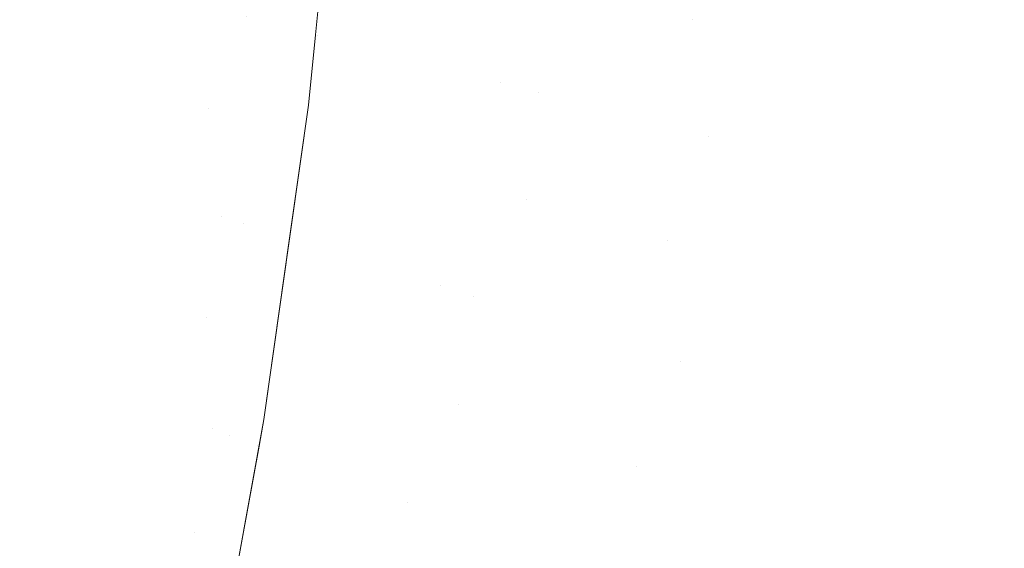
# Model space of a CAD drawing. Header units: centimetres. Extents: x -17.1 to 18.2, y 4.2 to 6.
# Tile 246 of 256: x 6.346 to 6.3812, y 4.6482 to 4.6671. Entities that reach past the tile are written whole.
import ezdxf

# ---------------------------------------------------------------- set-up
doc = ezdxf.new("R2010")
doc.units = ezdxf.units.CM
doc.header["$LTSCALE"] = 2.54
doc.layers.add('Lucido design-1', color=7, linetype='Continuous')

# ---------------------------------------------------------------- blocks, each defined once
blk = doc.blocks.new('Gruppo-3-1')
at = {"color": 7, "linetype": 'Continuous', "lineweight": 9}
blk.add_3dface([(-17.020308, 5.900212, -2276.22217), (-17.020308, 4.300212, -2276.22217), (18.147234, 4.300212, -2276.22217), (18.147234, 5.900212, -2276.22217)], dxfattribs=at)
for points, invisible_edges in [([(18.147234, 5.900212, -2277.02217), (6.24222, 4.401209, -2277.02217), (6.247738, 4.402007, -2277.02217)], 9), ([(6.24222, 4.401209, -2277.02217), (18.147234, 5.900212, -2277.02217), (18.147234, 4.300212, -2277.02217)], 9), ([(18.147234, 5.900212, -2277.02217), (6.247738, 4.402007, -2277.02217), (6.250767, 4.402575, -2277.02217)], 9), ([(6.250767, 4.402575, -2277.02217), (6.253268, 4.403044, -2277.02217), (18.147234, 5.900212, -2277.02217)], 10), ([(18.147234, 5.900212, -2277.02217), (6.253268, 4.403044, -2277.02217), (6.258817, 4.404324, -2277.02217)], 9), ([(18.147234, 5.900212, -2277.02217), (6.258817, 4.404324, -2277.02217), (6.26439, 4.405856, -2277.02217)], 9), ([(18.147234, 5.900212, -2277.02217), (6.26439, 4.405856, -2277.02217), (6.269994, 4.407647, -2277.02217)], 9), ([(18.147234, 5.900212, -2277.02217), (6.269994, 4.407647, -2277.02217), (6.275634, 4.409711, -2277.02217)], 9), ([(18.147234, 5.900212, -2277.02217), (6.275634, 4.409711, -2277.02217), (6.281313, 4.412058, -2277.02217)], 9), ([(18.147234, 5.900212, -2277.02217), (6.281313, 4.412058, -2277.02217), (6.287038, 4.414703, -2277.02217)], 9), ([(18.147234, 5.900212, -2277.02217), (6.287038, 4.414703, -2277.02217), (6.292811, 4.417664, -2277.02217)], 9), ([(18.147234, 5.900212, -2277.02217), (6.292811, 4.417664, -2277.02217), (6.298004, 4.420601, -2277.02217), (6.298635, 4.420958, -2277.02217)], 9), ([(18.147234, 5.900212, -2277.02217), (6.298635, 4.420958, -2277.02217), (6.304513, 4.424607, -2277.02217)], 9), ([(18.147234, 5.900212, -2277.02217), (6.304513, 4.424607, -2277.02217), (6.310445, 4.428633, -2277.02217)], 9), ([(18.147234, 5.900212, -2277.02217), (6.310445, 4.428633, -2277.02217), (6.316431, 4.433061, -2277.02217)], 9), ([(18.147234, 5.900212, -2277.02217), (6.316431, 4.433061, -2277.02217), (6.319508, 4.435537, -2277.02217), (6.322469, 4.437919, -2277.02217)], 9), ([(18.147234, 5.900212, -2277.02217), (6.322469, 4.437919, -2277.02217), (6.328555, 4.443236, -2277.02217)], 9), ([(18.147234, 5.900212, -2277.02217), (6.328555, 4.443236, -2277.02217), (6.334685, 4.449043, -2277.02217)], 9), ([(18.147234, 5.900212, -2277.02217), (6.334685, 4.449043, -2277.02217), (6.340848, 4.455373, -2277.02217)], 9), ([(18.147234, 5.900212, -2277.02217), (6.340848, 4.455373, -2277.02217), (6.347034, 4.462262, -2277.02217)], 9), ([(18.147234, 5.900212, -2277.02217), (6.347034, 4.462262, -2277.02217), (6.353228, 4.469745, -2277.02217)], 9), ([(18.147234, 5.900212, -2277.02217), (6.353228, 4.469745, -2277.02217), (6.356636, 4.474215, -2277.02217)], 9), ([(6.356636, 4.474215, -2277.02217), (6.359413, 4.477858, -2277.02217), (18.147234, 5.900212, -2277.02217)], 10), ([(18.147234, 5.900212, -2277.02217), (6.359413, 4.477858, -2277.02217), (6.365564, 4.486638, -2277.02217)], 9), ([(6.365564, 4.486638, -2277.02217), (6.369371, 4.492466, -2277.02217), (18.147234, 5.900212, -2277.02217)], 10), ([(18.147234, 5.900212, -2277.02217), (6.369371, 4.492466, -2277.02217), (6.371905, 4.496635, -2277.02217)], 9), ([(6.371905, 4.496635, -2277.02217), (6.375446, 4.502463, -2277.02217), (18.147234, 5.900212, -2277.02217)], 10), ([(18.147234, 5.900212, -2277.02217), (6.375446, 4.502463, -2277.02217), (6.381366, 4.513153, -2277.02217)], 9), ([(6.356635, 4.666547, -2276.925344), (6.356563, 4.666559, -2276.92217), (6.357481, 4.675559, -2276.92217), (6.357352, 4.673657, -2276.925344)], 13), ([(6.356563, 4.666559, -2276.72217), (6.357288, 4.673666, -2276.72217), (6.357481, 4.675559, -2276.92217), (6.356563, 4.666559, -2276.92217)], 10), ([(6.354874, 4.667001, -2276.699319), (6.354082, 4.667205, -2276.694654), (6.354785, 4.674176, -2276.694654), (6.355582, 4.674015, -2276.699319)], 15), ([(6.355582, 4.674015, -2276.699319), (6.356223, 4.673885, -2276.703974), (6.355512, 4.666836, -2276.703974), (6.354874, 4.667001, -2276.699319)], 15), ([(6.355998, 4.666711, -2276.7086), (6.355512, 4.666836, -2276.703974), (6.356223, 4.673885, -2276.703974), (6.356711, 4.673786, -2276.7086)], 15), ([(6.356711, 4.673786, -2276.7086), (6.357053, 4.673717, -2276.713185), (6.356338, 4.666623, -2276.713185), (6.355998, 4.666711, -2276.7086)], 15), ([(6.356537, 4.666572, -2276.717712), (6.356338, 4.666623, -2276.713185), (6.357053, 4.673717, -2276.713185), (6.357253, 4.673677, -2276.717712)], 15), ([(6.357253, 4.673677, -2276.717712), (6.357288, 4.673666, -2276.72217), (6.356563, 4.666559, -2276.72217), (6.356537, 4.666572, -2276.717712)], 13), ([(6.357352, 4.673657, -2276.925344), (6.357455, 4.673636, -2276.928615), (6.356737, 4.66652, -2276.928615), (6.356635, 4.666547, -2276.925344)], 15), ([(6.356917, 4.666474, -2276.931982), (6.356737, 4.66652, -2276.928615), (6.357455, 4.673636, -2276.928615), (6.357635, 4.673599, -2276.931982)], 15), ([(6.357635, 4.673599, -2276.931982), (6.357899, 4.673546, -2276.935444), (6.357179, 4.666406, -2276.935444), (6.356917, 4.666474, -2276.931982)], 15), ([(6.357533, 4.666315, -2276.938998), (6.357179, 4.666406, -2276.935444), (6.357899, 4.673546, -2276.935444), (6.358255, 4.673474, -2276.938998)], 15), ([(6.358255, 4.673474, -2276.938998), (6.358709, 4.673382, -2276.942641), (6.357984, 4.666199, -2276.942641), (6.357533, 4.666315, -2276.938998)], 15), ([(6.358542, 4.666055, -2276.946366), (6.357984, 4.666199, -2276.942641), (6.358709, 4.673382, -2276.942641), (6.359269, 4.673269, -2276.946366)], 15), ([(6.359269, 4.673269, -2276.946366), (6.359944, 4.673132, -2276.95017), (6.359213, 4.665882, -2276.95017), (6.358542, 4.666055, -2276.946366)], 15), ([(6.360007, 4.665678, -2276.954044), (6.359213, 4.665882, -2276.95017), (6.359944, 4.673132, -2276.95017), (6.360742, 4.672971, -2276.954044)], 15), ([(6.360742, 4.672971, -2276.954044), (6.361672, 4.672783, -2276.957979), (6.360931, 4.665439, -2276.957979), (6.360007, 4.665678, -2276.954044)], 15), ([(6.361994, 4.665166, -2276.961965), (6.360931, 4.665439, -2276.957979), (6.361672, 4.672783, -2276.957979), (6.36274, 4.672567, -2276.961965)], 15), ([(6.36274, 4.672567, -2276.961965), (6.363957, 4.672321, -2276.96599), (6.363204, 4.664854, -2276.96599), (6.361994, 4.665166, -2276.961965)], 15), ([(6.364568, 4.664502, -2276.97004), (6.363204, 4.664854, -2276.96599), (6.363957, 4.672321, -2276.96599), (6.365328, 4.672044, -2276.97004)], 15), ([(6.366504, 4.667945, -2276.974099), (6.364568, 4.664502, -2276.97004), (6.365328, 4.672044, -2276.97004)], 11), ([(6.370079, 4.667124, -2276.98217), (6.371454, 4.670805, -2276.984163), (6.37066, 4.662932, -2276.984163)], 11), ([(6.371454, 4.670805, -2276.984163), (6.372507, 4.670592, -2276.986141), (6.371708, 4.662662, -2276.986141), (6.37066, 4.662932, -2276.984163)], 15), ([(6.371708, 4.662662, -2276.986141), (6.372507, 4.670592, -2276.986141), (6.373606, 4.67037, -2276.988101), (6.372801, 4.66238, -2276.988101)], 15), ([(6.372801, 4.66238, -2276.988101), (6.373606, 4.67037, -2276.988101), (6.374752, 4.670138, -2276.990039), (6.37394, 4.662086, -2276.990039)], 15), ([(6.37394, 4.662086, -2276.990039), (6.374752, 4.670138, -2276.990039), (6.375943, 4.669897, -2276.991952), (6.375125, 4.661781, -2276.991952)], 15), ([(6.375125, 4.661781, -2276.991952), (6.375943, 4.669897, -2276.991952), (6.377182, 4.669647, -2276.993838), (6.376357, 4.661463, -2276.993838)], 15), ([(6.376357, 4.661463, -2276.993838), (6.377182, 4.669647, -2276.993838), (6.378467, 4.669387, -2276.995693), (6.377635, 4.661134, -2276.995693)], 15), ([(6.345563, 4.665973, -2276.667449), (6.34596, 4.669299, -2276.667449), (6.347713, 4.668847, -2276.671794), (6.34731, 4.665472, -2276.671794)], 15), ([(6.377635, 4.661134, -2276.995693), (6.378467, 4.669387, -2276.995693), (6.379799, 4.669117, -2276.997512), (6.378959, 4.660792, -2276.997512)], 15), ([(6.378959, 4.660792, -2276.997512), (6.379799, 4.669117, -2276.997512), (6.381177, 4.668839, -2276.999294), (6.38033, 4.660439, -2276.999294)], 15), ([(6.34731, 4.665472, -2276.671794), (6.347713, 4.668847, -2276.671794), (6.349308, 4.668435, -2276.676241), (6.3489, 4.665017, -2276.676241)], 15), ([(6.38033, 4.660439, -2276.999294), (6.381177, 4.668839, -2276.999294), (6.382601, 4.668551, -2277.001035), (6.381746, 4.660074, -2277.001035)], 15), ([(6.3489, 4.665017, -2276.676241), (6.349308, 4.668435, -2276.676241), (6.350744, 4.668065, -2276.680769), (6.350331, 4.664607, -2276.680769)], 15), ([(6.350331, 4.664607, -2276.680769), (6.350744, 4.668065, -2276.680769), (6.352018, 4.667737, -2276.68536), (6.351601, 4.664243, -2276.68536)], 15), ([(6.366504, 4.667945, -2276.974099), (6.366094, 4.664109, -2276.974099), (6.364568, 4.664502, -2276.97004)], 11), ([(6.368204, 4.667555, -2276.978149), (6.367789, 4.663672, -2276.978149), (6.366094, 4.664109, -2276.974099), (6.366504, 4.667945, -2276.974099)], 15), ([(6.351601, 4.664243, -2276.68536), (6.352018, 4.667737, -2276.68536), (6.35313, 4.66745, -2276.689995), (6.35271, 4.663926, -2276.689995)], 15), ([(6.370079, 4.667124, -2276.98217), (6.369659, 4.66319, -2276.98217), (6.367789, 4.663672, -2276.978149), (6.368204, 4.667555, -2276.978149)], 15), ([(6.35271, 4.663926, -2276.689995), (6.35313, 4.66745, -2276.689995), (6.354082, 4.667205, -2276.694654)], 11), ([(6.35271, 4.663926, -2276.689995), (6.354082, 4.667205, -2276.694654), (6.353183, 4.660061, -2276.694654)], 11), ([(6.353971, 4.659812, -2276.699319), (6.353183, 4.660061, -2276.694654), (6.354082, 4.667205, -2276.694654), (6.354874, 4.667001, -2276.699319)], 15), ([(6.354874, 4.667001, -2276.699319), (6.355512, 4.666836, -2276.703974), (6.354604, 4.659613, -2276.703974), (6.353971, 4.659812, -2276.699319)], 15), ([(6.355086, 4.65946, -2276.7086), (6.354604, 4.659613, -2276.703974), (6.355512, 4.666836, -2276.703974), (6.355998, 4.666711, -2276.7086)], 15), ([(6.37066, 4.662932, -2276.984163), (6.369659, 4.66319, -2276.98217), (6.370079, 4.667124, -2276.98217)], 11), ([(6.355998, 4.666711, -2276.7086), (6.356338, 4.666623, -2276.713185), (6.355424, 4.659354, -2276.713185), (6.355086, 4.65946, -2276.7086)], 15), ([(6.355621, 4.659291, -2276.717712), (6.355424, 4.659354, -2276.713185), (6.356338, 4.666623, -2276.713185), (6.356537, 4.666572, -2276.717712)], 15), ([(6.355621, 4.659291, -2276.717712), (6.356537, 4.666572, -2276.717712), (6.356306, 4.664038, -2276.72217)], 11), ([(6.356635, 4.666547, -2276.925344), (6.355718, 4.659261, -2276.925344), (6.356306, 4.664038, -2276.92217)], 11), ([(6.356635, 4.666547, -2276.925344), (6.356737, 4.66652, -2276.928615), (6.355821, 4.659228, -2276.928615), (6.355718, 4.659261, -2276.925344)], 15), ([(6.355999, 4.659172, -2276.931982), (6.355821, 4.659228, -2276.928615), (6.356737, 4.66652, -2276.928615), (6.356917, 4.666474, -2276.931982)], 15), ([(6.356917, 4.666474, -2276.931982), (6.357179, 4.666406, -2276.935444), (6.356259, 4.65909, -2276.935444), (6.355999, 4.659172, -2276.931982)], 15), ([(6.356537, 4.666572, -2276.717712), (6.356563, 4.666559, -2276.72217), (6.356306, 4.664038, -2276.72217)], 9), ([(6.356306, 4.664038, -2276.92217), (6.356563, 4.666559, -2276.92217), (6.356635, 4.666547, -2276.925344)], 10), ([(6.356563, 4.666559, -2276.92217), (6.356306, 4.664038, -2276.92217), (6.356306, 4.664038, -2276.72217), (6.356563, 4.666559, -2276.72217)], 10), ([(6.35661, 4.658979, -2276.938998), (6.356259, 4.65909, -2276.935444), (6.357179, 4.666406, -2276.935444), (6.357533, 4.666315, -2276.938998)], 15), ([(6.357533, 4.666315, -2276.938998), (6.357984, 4.666199, -2276.942641), (6.357059, 4.658837, -2276.942641), (6.35661, 4.658979, -2276.938998)], 15), ([(6.357612, 4.658663, -2276.946366), (6.357059, 4.658837, -2276.942641), (6.357984, 4.666199, -2276.942641), (6.358542, 4.666055, -2276.946366)], 15), ([(6.34731, 4.665472, -2276.671794), (6.346859, 4.662058, -2276.671794), (6.345119, 4.662608, -2276.667449), (6.345563, 4.665973, -2276.667449)], 15), ([(6.358542, 4.666055, -2276.946366), (6.359213, 4.665882, -2276.95017), (6.358279, 4.658452, -2276.95017), (6.357612, 4.658663, -2276.946366)], 15), ([(6.359067, 4.658203, -2276.954044), (6.358279, 4.658452, -2276.95017), (6.359213, 4.665882, -2276.95017), (6.360007, 4.665678, -2276.954044)], 15), ([(6.3489, 4.665017, -2276.676241), (6.348444, 4.661558, -2276.676241), (6.346859, 4.662058, -2276.671794), (6.34731, 4.665472, -2276.671794)], 15), ([(6.360007, 4.665678, -2276.954044), (6.360931, 4.665439, -2276.957979), (6.359985, 4.657913, -2276.957979), (6.359067, 4.658203, -2276.954044)], 15), ([(6.36104, 4.65758, -2276.961965), (6.359985, 4.657913, -2276.957979), (6.360931, 4.665439, -2276.957979), (6.361994, 4.665166, -2276.961965)], 15), ([(6.361994, 4.665166, -2276.961965), (6.363204, 4.664854, -2276.96599), (6.362241, 4.657201, -2276.96599), (6.36104, 4.65758, -2276.961965)], 15), ([(6.350331, 4.664607, -2276.680769), (6.349869, 4.661108, -2276.680769), (6.348444, 4.661558, -2276.676241), (6.3489, 4.665017, -2276.676241)], 15), ([(6.364109, 4.66066, -2276.97004), (6.362241, 4.657201, -2276.96599), (6.363204, 4.664854, -2276.96599)], 11), ([(6.363204, 4.664854, -2276.96599), (6.364568, 4.664502, -2276.97004), (6.364109, 4.66066, -2276.97004)], 11), ([(6.351601, 4.664243, -2276.68536), (6.351134, 4.660708, -2276.68536), (6.349869, 4.661108, -2276.680769), (6.350331, 4.664607, -2276.680769)], 15), ([(6.364109, 4.66066, -2276.97004), (6.364568, 4.664502, -2276.97004), (6.366094, 4.664109, -2276.974099), (6.365631, 4.660225, -2276.974099)], 15), ([(6.35271, 4.663926, -2276.689995), (6.352239, 4.660359, -2276.689995), (6.351134, 4.660708, -2276.68536), (6.351601, 4.664243, -2276.68536)], 15), ([(6.354711, 4.652773, -2276.92217), (6.356306, 4.664038, -2276.92217), (6.355718, 4.659261, -2276.925344)], 10), ([(6.356306, 4.664038, -2276.92217), (6.354711, 4.652773, -2276.92217), (6.354711, 4.652773, -2276.72217), (6.355632, 4.659278, -2276.72217)], 10), ([(6.356306, 4.664038, -2276.72217), (6.355632, 4.659278, -2276.72217), (6.355621, 4.659291, -2276.717712)], 10), ([(6.355632, 4.659278, -2276.72217), (6.356306, 4.664038, -2276.72217), (6.356306, 4.664038, -2276.92217)], 10), ([(6.365631, 4.660225, -2276.974099), (6.366094, 4.664109, -2276.974099), (6.367789, 4.663672, -2276.978149), (6.36732, 4.659741, -2276.978149)], 15), ([(6.353183, 4.660061, -2276.694654), (6.352239, 4.660359, -2276.689995), (6.35271, 4.663926, -2276.689995)], 11), ([(6.36732, 4.659741, -2276.978149), (6.367789, 4.663672, -2276.978149), (6.369659, 4.66319, -2276.98217), (6.369183, 4.659207, -2276.98217)], 15), ([(6.369183, 4.659207, -2276.98217), (6.369659, 4.66319, -2276.98217), (6.37066, 4.662932, -2276.984163)], 11), ([(6.369183, 4.659207, -2276.98217), (6.37066, 4.662932, -2276.984163), (6.369646, 4.654863, -2276.984163)], 11), ([(6.37066, 4.662932, -2276.984163), (6.371708, 4.662662, -2276.986141), (6.370686, 4.654534, -2276.986141), (6.369646, 4.654863, -2276.984163)], 15), ([(6.344625, 4.659204, -2276.667449), (6.345119, 4.662608, -2276.667449), (6.346859, 4.662058, -2276.671794), (6.346358, 4.658605, -2276.671794)], 15), ([(6.372801, 4.66238, -2276.988101), (6.371771, 4.654192, -2276.988101), (6.370686, 4.654534, -2276.986141), (6.371708, 4.662662, -2276.986141)], 15), ([(6.37394, 4.662086, -2276.990039), (6.372902, 4.653834, -2276.990039), (6.371771, 4.654192, -2276.988101), (6.372801, 4.66238, -2276.988101)], 15), ([(6.346358, 4.658605, -2276.671794), (6.346859, 4.662058, -2276.671794), (6.348444, 4.661558, -2276.676241), (6.347936, 4.658059, -2276.676241)], 15), ([(6.375125, 4.661781, -2276.991952), (6.374079, 4.653463, -2276.991952), (6.372902, 4.653834, -2276.990039), (6.37394, 4.662086, -2276.990039)], 15), ([(6.347936, 4.658059, -2276.676241), (6.348444, 4.661558, -2276.676241), (6.349869, 4.661108, -2276.680769), (6.349356, 4.657568, -2276.680769)], 15), ([(6.376357, 4.661463, -2276.993838), (6.375302, 4.653076, -2276.993838), (6.374079, 4.653463, -2276.991952), (6.375125, 4.661781, -2276.991952)], 15), ([(6.377635, 4.661134, -2276.995693), (6.376571, 4.652676, -2276.995693), (6.375302, 4.653076, -2276.993838), (6.376357, 4.661463, -2276.993838)], 15), ([(6.349356, 4.657568, -2276.680769), (6.349869, 4.661108, -2276.680769), (6.351134, 4.660708, -2276.68536), (6.350615, 4.657133, -2276.68536)], 15), ([(6.378959, 4.660792, -2276.997512), (6.377887, 4.65226, -2276.997512), (6.376571, 4.652676, -2276.995693), (6.377635, 4.661134, -2276.995693)], 15), ([(6.350615, 4.657133, -2276.68536), (6.351134, 4.660708, -2276.68536), (6.352239, 4.660359, -2276.689995), (6.351715, 4.656752, -2276.689995)], 15), ([(6.364109, 4.66066, -2276.97004), (6.363596, 4.656773, -2276.97004), (6.362241, 4.657201, -2276.96599)], 11), ([(6.365631, 4.660225, -2276.974099), (6.365112, 4.656294, -2276.974099), (6.363596, 4.656773, -2276.97004), (6.364109, 4.66066, -2276.97004)], 15), ([(6.38033, 4.660439, -2276.999294), (6.379248, 4.651831, -2276.999294), (6.377887, 4.65226, -2276.997512), (6.378959, 4.660792, -2276.997512)], 15), ([(6.351715, 4.656752, -2276.689995), (6.352239, 4.660359, -2276.689995), (6.353183, 4.660061, -2276.694654), (6.352656, 4.656427, -2276.694654)], 15), ([(6.36732, 4.659741, -2276.978149), (6.366795, 4.655763, -2276.978149), (6.365112, 4.656294, -2276.974099), (6.365631, 4.660225, -2276.974099)], 15), ([(6.381746, 4.660074, -2277.001035), (6.380654, 4.651387, -2277.001035), (6.379248, 4.651831, -2276.999294), (6.38033, 4.660439, -2276.999294)], 15), ([(6.352656, 4.656427, -2276.694654), (6.353183, 4.660061, -2276.694654), (6.353971, 4.659812, -2276.699319)], 11), ([(6.352656, 4.656427, -2276.694654), (6.353971, 4.659812, -2276.699319), (6.352855, 4.652459, -2276.699319)], 11), ([(6.353971, 4.659812, -2276.699319), (6.354604, 4.659613, -2276.703974), (6.353482, 4.652223, -2276.703974), (6.352855, 4.652459, -2276.699319)], 15), ([(6.383208, 4.659697, -2277.00273), (6.382105, 4.650928, -2277.00273), (6.380654, 4.651387, -2277.001035), (6.381746, 4.660074, -2277.001035)], 15), ([(6.35396, 4.652043, -2276.7086), (6.353482, 4.652223, -2276.703974), (6.354604, 4.659613, -2276.703974), (6.355086, 4.65946, -2276.7086)], 15), ([(6.355086, 4.65946, -2276.7086), (6.355424, 4.659354, -2276.713185), (6.354295, 4.651917, -2276.713185), (6.35396, 4.652043, -2276.7086)], 15), ([(6.369183, 4.659207, -2276.98217), (6.368651, 4.655177, -2276.98217), (6.366795, 4.655763, -2276.978149), (6.36732, 4.659741, -2276.978149)], 15), ([(6.346358, 4.658605, -2276.671794), (6.345805, 4.655114, -2276.671794), (6.34408, 4.655763, -2276.667449), (6.344625, 4.659204, -2276.667449)], 15), ([(6.354491, 4.651843, -2276.717712), (6.354295, 4.651917, -2276.713185), (6.355424, 4.659354, -2276.713185), (6.355621, 4.659291, -2276.717712)], 15), ([(6.354711, 4.652773, -2276.72217), (6.354491, 4.651843, -2276.717712), (6.355621, 4.659291, -2276.717712)], 11), ([(6.355718, 4.659261, -2276.925344), (6.355821, 4.659228, -2276.928615), (6.354688, 4.651769, -2276.928615), (6.354587, 4.651807, -2276.925344)], 15), ([(6.355718, 4.659261, -2276.925344), (6.354587, 4.651807, -2276.925344), (6.354711, 4.652773, -2276.92217)], 11), ([(6.354865, 4.651702, -2276.931982), (6.354688, 4.651769, -2276.928615), (6.355821, 4.659228, -2276.928615), (6.355999, 4.659172, -2276.931982)], 15), ([(6.355621, 4.659291, -2276.717712), (6.355632, 4.659278, -2276.72217), (6.354711, 4.652773, -2276.72217)], 9), ([(6.355999, 4.659172, -2276.931982), (6.356259, 4.65909, -2276.935444), (6.355123, 4.651605, -2276.935444), (6.354865, 4.651702, -2276.931982)], 15), ([(6.355471, 4.651474, -2276.938998), (6.355123, 4.651605, -2276.935444), (6.356259, 4.65909, -2276.935444), (6.35661, 4.658979, -2276.938998)], 15), ([(6.369646, 4.654863, -2276.984163), (6.368651, 4.655177, -2276.98217), (6.369183, 4.659207, -2276.98217)], 11), ([(6.35661, 4.658979, -2276.938998), (6.357059, 4.658837, -2276.942641), (6.355916, 4.651307, -2276.942641), (6.355471, 4.651474, -2276.938998)], 15), ([(6.356464, 4.6511, -2276.946366), (6.355916, 4.651307, -2276.942641), (6.357059, 4.658837, -2276.942641), (6.357612, 4.658663, -2276.946366)], 15), ([(6.347936, 4.658059, -2276.676241), (6.347376, 4.654522, -2276.676241), (6.345805, 4.655114, -2276.671794), (6.346358, 4.658605, -2276.671794)], 15), ([(6.357612, 4.658663, -2276.946366), (6.358279, 4.658452, -2276.95017), (6.357125, 4.650851, -2276.95017), (6.356464, 4.6511, -2276.946366)], 15), ([(6.357906, 4.650557, -2276.954044), (6.357125, 4.650851, -2276.95017), (6.358279, 4.658452, -2276.95017), (6.359067, 4.658203, -2276.954044)], 15), ([(6.349356, 4.657568, -2276.680769), (6.348789, 4.65399, -2276.680769), (6.347376, 4.654522, -2276.676241), (6.347936, 4.658059, -2276.676241)], 15), ([(6.359067, 4.658203, -2276.954044), (6.359985, 4.657913, -2276.957979), (6.358816, 4.650214, -2276.957979), (6.357906, 4.650557, -2276.954044)], 15), ([(6.359862, 4.649821, -2276.961965), (6.358816, 4.650214, -2276.957979), (6.359985, 4.657913, -2276.957979), (6.36104, 4.65758, -2276.961965)], 15), ([(6.350615, 4.657133, -2276.68536), (6.350043, 4.653518, -2276.68536), (6.348789, 4.65399, -2276.680769), (6.349356, 4.657568, -2276.680769)], 15), ([(6.361676, 4.653308, -2276.96599), (6.359862, 4.649821, -2276.961965), (6.36104, 4.65758, -2276.961965)], 11), ([(6.36104, 4.65758, -2276.961965), (6.362241, 4.657201, -2276.96599), (6.361676, 4.653308, -2276.96599)], 11), ([(6.351715, 4.656752, -2276.689995), (6.351138, 4.653106, -2276.689995), (6.350043, 4.653518, -2276.68536), (6.350615, 4.657133, -2276.68536)], 15), ([(6.361676, 4.653308, -2276.96599), (6.362241, 4.657201, -2276.96599), (6.363596, 4.656773, -2276.97004), (6.363026, 4.652841, -2276.97004)], 15), ([(6.352656, 4.656427, -2276.694654), (6.352074, 4.652753, -2276.694654), (6.351138, 4.653106, -2276.689995), (6.351715, 4.656752, -2276.689995)], 15), ([(6.363026, 4.652841, -2276.97004), (6.363596, 4.656773, -2276.97004), (6.365112, 4.656294, -2276.974099), (6.364535, 4.652319, -2276.974099)], 15), ([(6.352855, 4.652459, -2276.699319), (6.352074, 4.652753, -2276.694654), (6.352656, 4.656427, -2276.694654)], 11), ([(6.364535, 4.652319, -2276.974099), (6.365112, 4.656294, -2276.974099), (6.366795, 4.655763, -2276.978149), (6.366211, 4.65174, -2276.978149)], 15), ([(6.366211, 4.65174, -2276.978149), (6.366795, 4.655763, -2276.978149), (6.368651, 4.655177, -2276.98217), (6.36806, 4.6511, -2276.98217)], 15), ([(6.36806, 4.6511, -2276.98217), (6.368651, 4.655177, -2276.98217), (6.369646, 4.654863, -2276.984163)], 11), ([(6.345198, 4.651586, -2276.671794), (6.345805, 4.655114, -2276.671794), (6.347376, 4.654522, -2276.676241), (6.346761, 4.650949, -2276.676241)], 15), ([(6.36806, 4.6511, -2276.98217), (6.369646, 4.654863, -2276.984163), (6.368393, 4.646608, -2276.984163)], 11), ([(6.369646, 4.654863, -2276.984163), (6.370686, 4.654534, -2276.986141), (6.369424, 4.64622, -2276.986141), (6.368393, 4.646608, -2276.984163)], 15), ([(6.346761, 4.650949, -2276.676241), (6.347376, 4.654522, -2276.676241), (6.348789, 4.65399, -2276.680769), (6.348167, 4.650375, -2276.680769)], 15), ([(6.3705, 4.645815, -2276.988101), (6.369424, 4.64622, -2276.986141), (6.370686, 4.654534, -2276.986141), (6.371771, 4.654192, -2276.988101)], 15), ([(6.371771, 4.654192, -2276.988101), (6.372902, 4.653834, -2276.990039), (6.371621, 4.645393, -2276.990039), (6.3705, 4.645815, -2276.988101)], 15), ([(6.348167, 4.650375, -2276.680769), (6.348789, 4.65399, -2276.680769), (6.350043, 4.653518, -2276.68536), (6.349415, 4.649866, -2276.68536)], 15), ([(6.372788, 4.644954, -2276.991952), (6.371621, 4.645393, -2276.990039), (6.372902, 4.653834, -2276.990039), (6.374079, 4.653463, -2276.991952)], 15), ([(6.349415, 4.649866, -2276.68536), (6.350043, 4.653518, -2276.68536), (6.351138, 4.653106, -2276.689995), (6.350504, 4.649421, -2276.689995)], 15), ([(6.374079, 4.653463, -2276.991952), (6.375302, 4.653076, -2276.993838), (6.374, 4.644497, -2276.993838), (6.372788, 4.644954, -2276.991952)], 15), ([(6.350504, 4.649421, -2276.689995), (6.351138, 4.653106, -2276.689995), (6.352074, 4.652753, -2276.694654), (6.351436, 4.649041, -2276.694654)], 15), ([(6.361676, 4.653308, -2276.96599), (6.361053, 4.649372, -2276.96599), (6.359862, 4.649821, -2276.961965)], 11), ([(6.363026, 4.652841, -2276.97004), (6.362396, 4.648867, -2276.97004), (6.361053, 4.649372, -2276.96599), (6.361676, 4.653308, -2276.96599)], 15), ([(6.375258, 4.644023, -2276.995693), (6.374, 4.644497, -2276.993838), (6.375302, 4.653076, -2276.993838), (6.376571, 4.652676, -2276.995693)], 15), ([(6.351436, 4.649041, -2276.694654), (6.352074, 4.652753, -2276.694654), (6.352855, 4.652459, -2276.699319), (6.352212, 4.648724, -2276.699319)], 15), ([(6.353156, 4.644219, -2276.72217), (6.354711, 4.652773, -2276.72217), (6.354538, 4.651822, -2276.92217), (6.352722, 4.641832, -2276.92217)], 10), ([(6.354491, 4.651843, -2276.717712), (6.354711, 4.652773, -2276.72217), (6.353156, 4.644219, -2276.72217)], 9), ([(6.354587, 4.651807, -2276.925344), (6.354538, 4.651822, -2276.92217), (6.354711, 4.652773, -2276.92217)], 9), ([(6.354711, 4.652773, -2276.72217), (6.354711, 4.652773, -2276.92217), (6.354538, 4.651822, -2276.92217)], 9), ([(6.364535, 4.652319, -2276.974099), (6.363898, 4.648301, -2276.974099), (6.362396, 4.648867, -2276.97004), (6.363026, 4.652841, -2276.97004)], 15), ([(6.352212, 4.648724, -2276.699319), (6.352855, 4.652459, -2276.699319), (6.353482, 4.652223, -2276.703974)], 11), ([(6.376571, 4.652676, -2276.995693), (6.377887, 4.65226, -2276.997512), (6.376562, 4.643533, -2276.997512), (6.375258, 4.644023, -2276.995693)], 15), ([(6.352212, 4.648724, -2276.699319), (6.353482, 4.652223, -2276.703974), (6.352131, 4.644679, -2276.703974)], 11), ([(6.352604, 4.644471, -2276.7086), (6.352131, 4.644679, -2276.703974), (6.353482, 4.652223, -2276.703974), (6.35396, 4.652043, -2276.7086)], 15), ([(6.35396, 4.652043, -2276.7086), (6.354295, 4.651917, -2276.713185), (6.352935, 4.644325, -2276.713185), (6.352604, 4.644471, -2276.7086)], 15), ([(6.366211, 4.65174, -2276.978149), (6.365567, 4.647673, -2276.978149), (6.363898, 4.648301, -2276.974099), (6.364535, 4.652319, -2276.974099)], 15), ([(6.376562, 4.643533, -2276.997512), (6.377887, 4.65226, -2276.997512), (6.379248, 4.651831, -2276.999294), (6.377911, 4.643025, -2276.999294)], 15), ([(6.353224, 4.644198, -2276.925344), (6.352722, 4.641832, -2276.92217), (6.354538, 4.651822, -2276.92217)], 9), ([(6.353129, 4.64424, -2276.717712), (6.352935, 4.644325, -2276.713185), (6.354295, 4.651917, -2276.713185), (6.354491, 4.651843, -2276.717712)], 15), ([(6.353156, 4.644219, -2276.72217), (6.353129, 4.64424, -2276.717712), (6.354491, 4.651843, -2276.717712)], 11), ([(6.354538, 4.651822, -2276.92217), (6.354587, 4.651807, -2276.925344), (6.353224, 4.644198, -2276.925344)], 11), ([(6.354587, 4.651807, -2276.925344), (6.354688, 4.651769, -2276.928615), (6.353325, 4.644154, -2276.928615), (6.353224, 4.644198, -2276.925344)], 15), ([(6.353499, 4.644077, -2276.931982), (6.353325, 4.644154, -2276.928615), (6.354688, 4.651769, -2276.928615), (6.354865, 4.651702, -2276.931982)], 15), ([(6.354865, 4.651702, -2276.931982), (6.355123, 4.651605, -2276.935444), (6.353755, 4.643964, -2276.935444), (6.353499, 4.644077, -2276.931982)], 15), ([(6.36806, 4.6511, -2276.98217), (6.367407, 4.64698, -2276.98217), (6.365567, 4.647673, -2276.978149), (6.366211, 4.65174, -2276.978149)], 15), ([(6.377911, 4.643025, -2276.999294), (6.379248, 4.651831, -2276.999294), (6.380654, 4.651387, -2277.001035), (6.379305, 4.6425, -2277.001035)], 15), ([(6.346761, 4.650949, -2276.676241), (6.34609, 4.64734, -2276.676241), (6.344536, 4.648024, -2276.671794), (6.345198, 4.651586, -2276.671794)], 15), ([(6.354099, 4.643813, -2276.938998), (6.353755, 4.643964, -2276.935444), (6.355123, 4.651605, -2276.935444), (6.355471, 4.651474, -2276.938998)], 15), ([(6.355471, 4.651474, -2276.938998), (6.355916, 4.651307, -2276.942641), (6.354539, 4.643619, -2276.942641), (6.354099, 4.643813, -2276.938998)], 15), ([(6.355082, 4.64338, -2276.946366), (6.354539, 4.643619, -2276.942641), (6.355916, 4.651307, -2276.942641), (6.356464, 4.6511, -2276.946366)], 15), ([(6.379305, 4.6425, -2277.001035), (6.380654, 4.651387, -2277.001035), (6.382105, 4.650928, -2277.00273), (6.380744, 4.641958, -2277.00273)], 15), ([(6.348167, 4.650375, -2276.680769), (6.347488, 4.646724, -2276.680769), (6.34609, 4.64734, -2276.676241), (6.346761, 4.650949, -2276.676241)], 15), ([(6.356464, 4.6511, -2276.946366), (6.357125, 4.650851, -2276.95017), (6.355736, 4.643092, -2276.95017), (6.355082, 4.64338, -2276.946366)], 15), ([(6.368393, 4.646608, -2276.984163), (6.367407, 4.64698, -2276.98217), (6.36806, 4.6511, -2276.98217)], 11), ([(6.380744, 4.641958, -2277.00273), (6.382105, 4.650928, -2277.00273), (6.3836, 4.650456, -2277.004376), (6.382226, 4.6414, -2277.004376)], 15), ([(6.356509, 4.642752, -2276.954044), (6.355736, 4.643092, -2276.95017), (6.357125, 4.650851, -2276.95017), (6.357906, 4.650557, -2276.954044)], 15), ([(6.349415, 4.649866, -2276.68536), (6.348728, 4.646178, -2276.68536), (6.347488, 4.646724, -2276.680769), (6.348167, 4.650375, -2276.680769)], 15), ([(6.357906, 4.650557, -2276.954044), (6.358816, 4.650214, -2276.957979), (6.357409, 4.642355, -2276.957979), (6.356509, 4.642752, -2276.954044)], 15), ([(6.350504, 4.649421, -2276.689995), (6.349812, 4.645701, -2276.689995), (6.348728, 4.646178, -2276.68536), (6.349415, 4.649866, -2276.68536)], 15), ([(6.358444, 4.641899, -2276.961965), (6.357409, 4.642355, -2276.957979), (6.358816, 4.650214, -2276.957979), (6.359862, 4.649821, -2276.961965)], 15), ([(6.360369, 4.645396, -2276.96599), (6.358444, 4.641899, -2276.961965), (6.359862, 4.649821, -2276.961965)], 11), ([(6.359862, 4.649821, -2276.961965), (6.361053, 4.649372, -2276.96599), (6.360369, 4.645396, -2276.96599)], 11), ([(6.351436, 4.649041, -2276.694654), (6.350738, 4.645293, -2276.694654), (6.349812, 4.645701, -2276.689995), (6.350504, 4.649421, -2276.689995)], 15), ([(6.360369, 4.645396, -2276.96599), (6.361053, 4.649372, -2276.96599), (6.362396, 4.648867, -2276.97004), (6.361705, 4.644851, -2276.97004)], 15), ([(6.352212, 4.648724, -2276.699319), (6.35151, 4.644953, -2276.699319), (6.350738, 4.645293, -2276.694654), (6.351436, 4.649041, -2276.694654)], 15), ([(6.361705, 4.644851, -2276.97004), (6.362396, 4.648867, -2276.97004), (6.363898, 4.648301, -2276.974099), (6.3632, 4.644241, -2276.974099)], 15), ([(6.352131, 4.644679, -2276.703974), (6.35151, 4.644953, -2276.699319), (6.352212, 4.648724, -2276.699319)], 11), ([(6.3632, 4.644241, -2276.974099), (6.363898, 4.648301, -2276.974099), (6.365567, 4.647673, -2276.978149), (6.36486, 4.643563, -2276.978149)], 15)]:
    blk.add_3dface(points, dxfattribs=dict(at, invisible_edges=invisible_edges))
blk = doc.blocks.new('Gruppo-4-1')
at = {"color": 7}
blk.add_blockref('Gruppo-3-1', (0, 0), dxfattribs=at)

msp = doc.modelspace()

# ---------------------------------------------------------------- block references
at = {"layer": 'Lucido design-1', "color": 7}
msp.add_blockref('Gruppo-4-1', (0, 0), dxfattribs=at)

doc.saveas('drawing.dxf')
